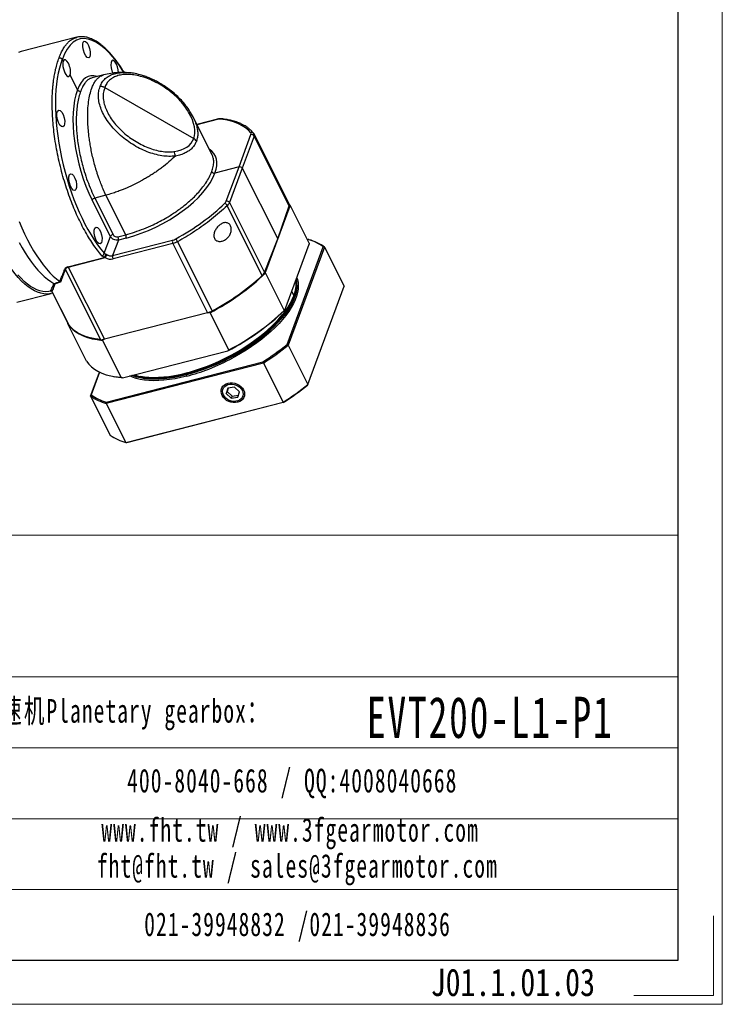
# Model space of a CAD drawing. Header units: millimetres. Extents: x 0 to 1354, y 0 to 958.
# Tile 4 of 10: x 1098 to 1354, y 0 to 359. Entities that reach past the tile are written whole.
import ezdxf

# ---------------------------------------------------------------- set-up
doc = ezdxf.new("R2010")
doc.units = ezdxf.units.MM
doc.header["$LTSCALE"] = 3
doc.layers.get('0').update_dxf_attribs({"lineweight": 35})
for name, color, linetype, lineweight in [('6文字层', 3, 'Continuous', 18), ('SLD-0', 7, 'Continuous', 18), ('图框_外框线', 7, 'Continuous', 18), ('标注线', 7, 'Continuous', 18)]:
    doc.layers.add(name, color=color, linetype=linetype, lineweight=lineweight)
doc.styles.add('标准', font='txt', dxfattribs={"width": 0.667})
doc.styles.add('样式 1', font='txt', dxfattribs={"width": 0.8})

# ---------------------------------------------------------------- blocks, each defined once
blk = doc.blocks.new('2000000000000000000')
at = {"linetype": 'Continuous', "lineweight": 25}
for p, q in [((179.99, 198.65), (134.86, 187.06)), ((180.01, 198.59), (180.11, 198.6)), ((169.08, 179.23), (168.28, 180.82)), ((201.94, 168.15), (192.51, 165.72)), ((180.7, 156.08), (174.69, 168.05)), ((192.63, 165.69), (192.53, 165.66)), ((202.75, 157.82), (275.12, 116.47)), ((274.52, 133.91), (272.82, 137.03)), ((274.44, 133.95), (274.51, 133.83)), ((289.98, 103.12), (274.56, 133.85)), ((294.41, 132.12), (277.59, 127.8)), ((294.12, 131.8), (277.7, 127.58)), ((294.41, 132.12), (294.4, 132.12)), ((324.16, 120.01), (323.7, 120.71)), ((352.62, 63.31), (324.11, 120.12)), ((311.94, 93.38), (321.55, 119.56)), ((324.14, 118.42), (314.53, 92.24)), ((352.64, 61.64), (324.14, 118.42)), ((311.94, 93.38), (292.3, 88.33)), ((301.49, 65.45), (311.94, 93.38)), ((314.53, 92.24), (304.08, 64.31)), ((314.53, 92.24), (343.37, 34.77)), ((207.37, 36.73), (192.49, 66.39)), ((203.74, 70.27), (194.68, 67.94)), ((194.68, 67.94), (209.56, 38.29)), ((219.82, 38.22), (203.74, 70.27)), ((304.08, 64.31), (332.58, 7.52)), ((330.76, 5.06), (302.27, 61.8)), ((353.29, 61.52), (333.45, 8.03)), ((343.37, 34.77), (352.64, 61.64)), ((353.7, 61.71), (352.71, 63.12)), ((352.79, 62.28), (353.29, 61.52)), ((368.93, 31.38), (353.7, 61.71)), ((202.31, 23.22), (207.37, 36.73)), ((213.83, 33.89), (209.09, 21.2)), ((209.09, 21.2), (257.74, 33.69)), ((213.44, 36.58), (219.82, 38.22)), ((220.22, 35.53), (213.83, 33.89)), ((261.9, 32.51), (290.13, -23.74)), ((332.58, 7.52), (343.37, 34.77)), ((368.15, 34.3), (367.54, 34.14)), ((258.14, 31), (209.48, 18.51)), ((258.14, 31), (286.37, -25.24)), ((349.08, -23.1), (368.91, 30.39)), ((350.96, -51.03), (380.42, 28.43)), ((381.51, 28.13), (351.94, -51.65)), ((381.51, 28.13), (397.5, -3.71)), ((172.86, 12.2), (202.29, 19.76)), ((173.05, 11.92), (203.08, 19.63)), ((202.29, 19.76), (200.46, 21.13)), ((203.08, 19.63), (202.29, 19.76)), ((170.73, 9.59), (199.18, -47.09)), ((173.05, 11.92), (202.51, -46.77)), ((333.45, 8.03), (332.23, 6.83)), ((166.15, 0.17), (166.86, 1.78)), ((167.44, 1.04), (166.89, -0.29)), ((333.44, 7.04), (348.66, -23.29)), ((158.59, -7.66), (159.41, -7.45)), ((159.83, -7.86), (173.61, -35.3)), ((159.85, -7.96), (173.44, -35.03)), ((354.71, -7.9), (356.48, -11.41)), ((367.92, -83.49), (397.5, -3.71)), ((131.41, -16.7), (159.09, -9.6)), ((354.72, -15.46), (354.96, -14.97)), ((287.29, -25), (201.59, -47.01)), ((286.37, -25.24), (202.51, -46.77)), ((287.45, -24.91), (287.29, -25)), ((303.65, -55.49), (288.43, -25.16)), ((172.76, -34.22), (172.77, -33.69)), ((187.98, -64.55), (172.76, -34.22)), ((200.85, -47.65), (216.07, -77.98)), ((201.59, -47.01), (201.46, -47)), ((351.94, -51.65), (367.92, -83.49)), ((217.21, -78.13), (302.91, -56.13)), ((331.7, -66.12), (203.89, -98.94)), ((203.98, -97.8), (331.29, -65.1)), ((331.7, -66.12), (347.68, -97.97)), ((191.26, -92.91), (198.48, -73.43)), ((198.55, -73.47), (191.71, -91.93)), ((209.76, -77.08), (210.29, -77.18)), ((231.45, -76.97), (231.98, -77.07)), ((268.84, -74.45), (268.94, -75.13)), ((268.94, -75.13), (269.22, -75.68)), ((302.86, -86.52), (301.56, -90.98)), ((303, -86.5), (302.18, -89.31)), ((308.27, -85.81), (302.86, -86.52)), ((303.4, -82.6), (303.02, -82.45)), ((312.3, -89.48), (308.27, -85.81)), ((312.63, -85.84), (313.18, -85.16)), ((191.26, -92.91), (207.24, -124.75)), ((301.22, -94.63), (300.93, -94.61)), ((301.56, -90.98), (302.18, -89.31)), ((301.56, -90.98), (305.59, -94.66)), ((302.18, -89.31), (306.21, -92.99)), ((306.21, -92.99), (305.59, -94.66)), ((305.59, -94.66), (311, -93.95)), ((306.21, -92.99), (311.48, -92.29)), ((311, -93.95), (312.3, -89.48)), ((203.89, -98.94), (219.87, -130.79)), ((219.87, -130.79), (347.68, -97.97)), ((347.92, -98.23), (220.61, -130.92)), ((310.71, -97.17), (310.83, -98.02))]:
    blk.add_line(p, q, dxfattribs=at)
at = {"linetype": 'Continuous', "lineweight": 25, "flags": 128}
for points in [[(134.86, 187.06), (132.72, 186.33)], [(133.11, 48.99), (135.32, 43.85), (137.62, 38.89), (140, 34.11), (142.45, 29.55), (144.96, 25.2), (147.53, 21.1), (150.13, 17.24), (152.77, 13.66), (155.44, 10.36), (158.12, 7.34), (160.81, 4.64), (163.49, 2.24), (166.15, 0.17)], [(158.59, -7.66), (157.18, -7.95), (154.89, -8.12), (152.53, -7.94), (150.11, -7.42), (147.62, -6.56), (145.1, -5.35), (142.53, -3.81), (139.93, -1.94), (137.32, 0.25), (134.69, 2.76), (132.07, 5.57)], [(133.12, 32), (135.55, 27.62), (138.03, 23.46), (140.57, 19.55), (143.14, 15.9), (145.74, 12.53), (148.37, 9.44), (151, 6.64), (153.63, 4.16), (156.25, 1.99), (158.85, 0.15), (161.42, -1.36)], [(272.98, 136.75), (272.86, 136.98), (272.82, 137.03)], [(323.97, 120.33), (323.78, 120.62), (323.7, 120.71)], [(160.46, -9.17), (160.06, -9.31), (157.84, -9.86), (155.54, -10.06), (153.16, -9.92), (150.72, -9.43), (148.21, -8.6), (145.66, -7.43), (143.07, -5.92), (140.45, -4.08), (137.81, -1.91), (135.15, 0.57), (132.5, 3.36), (129.85, 6.45), (127.23, 9.82), (124.63, 13.47), (122.06, 17.37), (119.55, 21.53), (117.09, 25.91), (114.69, 30.51)], [(358.27, 1.71), (358.57, 0.17), (358.76, -2.38), (358.63, -5.05), (358.17, -7.84), (357.39, -10.73), (356.28, -13.71), (354.86, -16.77), (353.13, -19.88), (351.1, -23.05), (348.77, -26.24), (346.17, -29.46), (343.29, -32.68), (340.15, -35.89), (336.76, -39.08), (333.15, -42.23), (329.33, -45.33), (325.31, -48.36), (321.11, -51.31), (316.75, -54.17), (312.25, -56.92), (307.64, -59.56), (302.92, -62.06), (298.13, -64.43), (293.28, -66.64), (288.39, -68.7), (283.49, -70.58), (278.6, -72.28), (273.74, -73.8), (268.94, -75.13)], [(358.84, 3.24), (359.37, 1.72), (359.9, -0.72), (360.1, -3.29), (359.96, -6), (359.5, -8.81), (358.71, -11.73), (357.59, -14.74), (356.16, -17.83), (354.41, -20.97), (352.36, -24.17), (350.01, -27.4), (347.37, -30.64), (344.46, -33.9), (341.29, -37.14), (337.88, -40.36), (334.23, -43.54), (330.37, -46.67), (326.31, -49.73), (322.07, -52.71), (317.67, -55.6), (313.12, -58.38), (308.46, -61.05), (306.79, -61.95)], [(359.04, -3.22), (358.91, -5.61), (358.45, -8.4), (357.67, -11.29), (356.56, -14.27), (355.14, -17.32), (353.41, -20.44), (351.38, -23.6), (349.05, -26.8), (346.45, -30.02), (343.57, -33.24), (340.43, -36.45), (337.04, -39.64), (333.43, -42.79), (329.61, -45.88), (325.59, -48.92), (321.39, -51.87), (317.03, -54.73), (312.54, -57.48), (307.92, -60.12), (303.2, -62.62), (298.41, -64.99), (293.56, -67.2), (288.67, -69.26), (283.77, -71.14), (278.88, -72.84), (274.02, -74.36), (269.22, -75.68)], [(226.61, -75.72), (229.4, -76.52), (232.71, -77.19), (236.25, -77.66), (240.01, -77.91), (243.97, -77.94), (248.12, -77.76), (252.43, -77.37), (256.89, -76.76), (261.47, -75.94), (266.16, -74.92), (270.93, -73.69), (275.77, -72.27), (280.65, -70.66), (285.54, -68.86), (290.44, -66.89), (295.31, -64.76), (300.13, -62.47), (304.89, -60.03), (309.56, -57.46), (314.12, -54.76), (318.55, -51.95), (322.83, -49.05), (326.94, -46.05), (330.87, -42.99), (334.59, -39.86), (338.08, -36.69), (341.35, -33.49), (344.36, -30.27), (347.1, -27.05), (349.57, -23.84), (351.75, -20.66), (353.64, -17.52), (355.21, -14.43), (356.48, -11.41)], [(231.98, -77.07), (233.23, -77.29), (236.76, -77.76), (240.49, -78), (244.43, -78.04), (248.55, -77.86), (252.84, -77.47), (257.27, -76.86), (261.82, -76.05), (266.48, -75.03), (271.22, -73.81), (276.03, -72.4), (280.87, -70.8), (285.74, -69.02), (290.6, -67.06), (295.44, -64.94), (300.24, -62.66), (304.97, -60.24), (309.61, -57.68), (314.14, -55), (318.54, -52.21), (322.79, -49.32), (326.88, -46.35), (330.78, -43.3), (334.48, -40.2), (337.95, -37.05), (341.2, -33.87), (344.19, -30.67), (346.92, -27.47), (349.37, -24.28), (351.54, -21.12), (353.41, -17.99), (354.72, -15.46)], [(354.72, -15.46), (354.23, -16.45), (352.51, -19.55), (350.49, -22.69), (348.18, -25.87), (345.59, -29.07), (342.72, -32.27), (339.6, -35.46), (336.24, -38.63), (332.65, -41.76), (328.85, -44.83), (324.86, -47.85), (320.69, -50.78), (316.36, -53.62), (311.89, -56.36), (307.3, -58.98), (302.61, -61.47), (297.85, -63.82), (293.03, -66.02), (288.17, -68.06), (283.3, -69.93), (278.45, -71.62), (273.62, -73.13), (268.84, -74.45)], [(172.76, -34.22), (174.54, -36.59), (176.69, -38.77), (179.18, -40.73), (182.02, -42.47), (185.18, -43.98), (188.66, -45.26), (192.44, -46.3), (196.51, -47.1), (200.85, -47.65)], [(173.61, -35.3), (173.47, -35.1), (173.44, -35.03)], [(199.18, -47.09), (194.9, -46.45), (190.9, -45.57), (187.2, -44.44), (183.8, -43.06), (180.74, -41.46), (178.01, -39.62), (175.63, -37.56), (173.61, -35.3)], [(187.98, -64.55), (189.77, -66.92), (191.91, -69.1), (194.41, -71.06), (197.24, -72.8), (200.4, -74.31), (203.88, -75.59), (207.67, -76.63), (211.73, -77.43), (216.07, -77.98)], [(217.21, -78.13), (213.16, -77.67), (210.29, -77.18)], [(269.37, -76.77), (264.59, -77.91), (259.91, -78.84), (255.34, -79.56), (250.91, -80.06), (246.64, -80.35), (242.54, -80.43), (238.64, -80.28), (234.95, -79.92), (231.48, -79.35), (228.26, -78.56), (225.3, -77.56), (223.13, -76.61)], [(269.22, -75.68), (264.48, -76.81), (259.85, -77.73), (255.32, -78.44), (250.94, -78.95), (246.71, -79.23), (242.65, -79.31), (238.79, -79.16), (235.13, -78.81), (231.7, -78.24), (228.52, -77.46), (225.58, -76.47), (224.85, -76.17)], [(268.94, -75.13), (264.2, -76.25), (259.57, -77.17), (255.04, -77.89), (250.66, -78.39), (246.43, -78.68), (242.37, -78.75), (238.51, -78.61), (234.85, -78.25), (231.42, -77.68), (228.24, -76.9), (225.53, -76)], [(268.84, -74.45), (264.14, -75.57), (259.53, -76.48), (255.03, -77.19), (250.67, -77.69), (246.47, -77.98), (242.44, -78.05), (238.6, -77.91), (234.97, -77.55), (231.98, -77.07)], [(310.83, -98.02), (309.06, -98.3), (307.21, -98.28), (305.34, -97.95), (303.54, -97.32), (301.86, -96.42), (300.38, -95.28), (299.15, -93.94), (298.22, -92.47), (297.63, -90.91), (297.39, -89.32), (297.52, -87.77), (298.01, -86.31), (298.84, -85.01), (299.99, -83.9), (301.4, -83.04), (303.02, -82.45)], [(301.22, -94.63), (300.09, -93.39), (299.26, -92.01), (298.76, -90.55), (298.61, -89.07), (298.83, -87.65), (299.41, -86.34), (300.31, -85.2), (301.51, -84.28), (302.94, -83.62), (304.54, -83.25), (306.25, -83.19), (307.99, -83.43), (309.68, -83.97), (311.25, -84.78), (312.63, -85.84)], [(312.63, -85.84), (313.77, -87.08), (314.6, -88.46), (315.1, -89.92), (315.24, -91.39), (315.02, -92.82), (314.45, -94.12), (313.54, -95.26), (312.35, -96.18), (310.92, -96.84), (309.32, -97.21), (307.61, -97.28), (305.87, -97.04), (304.18, -96.5), (302.61, -95.68), (301.22, -94.63)], [(303.02, -82.45), (304.8, -82.17), (306.65, -82.19), (308.52, -82.52), (310.32, -83.15), (311.99, -84.05), (313.47, -85.19), (314.7, -86.52), (315.63, -88), (316.23, -89.56), (316.46, -91.15), (316.33, -92.7), (315.84, -94.16), (315.01, -95.46), (313.87, -96.57), (312.46, -97.43), (310.83, -98.02)]]:
    blk.add_lwpolyline(points, dxfattribs=at)
at = {"linetype": 'Continuous', "lineweight": 25}
for centre, radius, start, end in [((271.07, 135.41), 2.39, 42.91212, 93.85584), ((294.57, 131.68), 0.472, 111.83857, 165.18562), ((297.51, 131.15), 1.27, 85.55295, 135.25502), ((322.39, 119.35), 1.89, 45.99462, 120.49649), ((322.11, 117.33), 2.3, 28.42428, 104.08787), ((253.24, 102.05), 6.92, 0.92904, 32.84205), ((195.38, 64.63), 3.38, 101.95327, 148.71725), ((302.02, 63.14), 2.37, 29.63835, 102.8738), ((299.25, 60.3), 3.38, 26.44755, 74.61175), ((350.63, 62.45), 2.17, 337.96768, 23.34194), ((210.26, 34.98), 3.38, 101.95327, 148.71725), ((209.89, 34.68), 4.03, 348.61145, 28.09578), ((216.27, 36.32), 4.03, 348.61145, 28.09578), ((261.69, 32.9), 4.03, 168.61145, 208.09578), ((240.49, 21.69), 23.99, 26.80992, 33.19846), ((357.47, -3.81), 39.58, 54.5536, 74.34633), ((358.27, -4.25), 39.86, 54.33598, 74.56395), ((199.84, 23.55), 2.5, 284.55955, 352.30862), ((200.55, 22.35), 3.12, 303.90596, 1.74935), ((194.98, 26.16), 10.4, 321.12944, 336.3962), ((213.03, 20.4), 4.03, 168.61145, 208.09578), ((171.91, 11.37), 1.26, 25.70223, 40.97317), ((199.02, 147.37), 194.32, 297.39403, 313.76805), ((197.34, 150.22), 197.16, 298.07683, 312.58549), ((325.97, 10.51), 7.25, 311.26484, 335.68983), ((333.6, -2), 24.74, 337.63552, 7.63633), ((340.17, -3.13), 18.88, 359.72945, 15.54488), ((158.96, -8.35), 1, 29.14676, 102.52531), ((282.09, -9.03), 16.76, 284.77042, 298.67127), ((214.57, 116.13), 193.59, 297.15036, 314.01171), ((214.24, 117.04), 194.32, 297.39403, 313.76805), ((199.95, -37.71), 9.41, 265.28185, 285.7561), ((212.8, 121.3), 220.87, 302.4431, 308.71897), ((212.62, 121.7), 222.39, 302.37386, 308.78821), ((222.82, 94.21), 177.31, 291.31226, 298.26654), ((229.8, 75.86), 157.67, 284.53436, 291.37204), ((267.81, -76.44), 1.59, 348.0592, 28.23482), ((228.6, 89.86), 222.39, 302.37386, 308.78821), ((229.43, 88.17), 220.87, 302.4431, 308.71897), ((214.5, -60.52), 39.86, 234.33598, 254.56395), ((214.66, -59.68), 39.58, 234.5536, 254.34633), ((230.48, -92.36), 39.86, 234.33598, 254.56395)]:
    blk.add_arc(centre, radius, start, end, dxfattribs=at)
for centre, major_axis, ratio, start_param, end_param in [((207.15, 103.42), (-24.98, 93.73), 0.374026, 5.399716, 6.790285), ((207.13, 103.39), (-23.25, 94.18), 0.402101, 0.513564, 2.482358), ((171.89, 173.64), (-1.68, 6.8), 0.402101, 0.513924, 3.655517), ((171.89, 173.64), (-1.8, 6.76), 0.374026, 3.648333, 6.789925), ((210.88, 173.17), (-1.8, 6.76), 0.374026, 4.105663, 8.360721), ((207.13, 103.39), (-17, 63.78), 0.374026, 6.03402, 6.789396), ((207.15, 103.42), (-15.82, 64.08), 0.402101, 0.514453, 2.08472), ((191.76, 164.16), (82.57, -49.25), 0.350661, 0.051617, 0.559488), ((292.83, 128.54), (5.38, 2.65), 0.435976, 0.604671, 1.124861), ((233.39, 73.22), (90.2, 44.33), 0.435976, 0.091999, 0.604671), ((316.18, 118.13), (5.38, 2.65), 0.435976, 5.854703, 6.375185), ((191.73, 164.07), (82.11, -50.35), 0.366662, 5.860727, 6.368597), ((233.38, 73.19), (59.23, 29.11), 0.435976, 5.837779, 6.532698), ((233.39, 73.22), (58.73, 30.12), 0.464051, 4.258801, 5.829068), ((312.74, 91.78), (1.88, -0.7), 0.804512, 0.711668, 2.282162), ((296.16, 64.13), (5.34, 2.74), 0.464051, 5.291662, 5.812144), ((233.38, 73.18), (89.43, 45.86), 0.464051, 4.77899, 5.291662), ((212.24, 38.98), (2.81, -1.04), 0.804512, 3.853261, 5.423753), ((258.94, 37.12), (5.34, 2.74), 0.464051, 4.258801, 4.77899), ((206.68, 24.09), (6.56, -2.43), 0.804512, 4.448195, 5.423753)]:
    blk.add_ellipse(centre, major_axis=major_axis, ratio=ratio, start_param=start_param, end_param=end_param, dxfattribs=at)
for centre, major_axis, ratio in [((187.9, 188.86), (-1.8, 6.76), 0.374026), ((167.05, 132.61), (-1.68, 6.8), 0.402101), ((176.71, 81.02), (-1.68, 6.8), 0.402101), ((197.38, 37.52), (-1.68, 6.8), 0.402101)]:
    blk.add_ellipse(centre, major_axis=major_axis, ratio=ratio, dxfattribs=at)
for points, knots in [([(165.7, 181.96), (166.22, 183.36), (167.23, 186.06), (168.98, 189.4), (170.78, 192.1), (172.66, 194.3), (174.58, 196.01), (176.08, 197.01), (177.06, 197.53), (177.54, 197.77), (178.01, 197.98), (178.46, 198.16), (178.91, 198.32), (179.41, 198.5), (179.79, 198.55), (180.01, 198.59)], [0, 0, 0, 0, 0.155163, 0.300447, 0.435851, 0.561373, 0.690222, 0.806674, 0.835129, 0.862732, 0.889485, 0.915388, 0.940439, 0.96464, 1, 1, 1, 1]), ([(218.69, 170.03), (217.96, 171.21), (216.22, 174), (213.47, 177.94), (210.58, 181.73), (207.77, 185.06), (204.98, 188.05), (201.98, 190.89), (198.9, 193.39), (196.12, 195.26), (193.7, 196.61), (191.44, 197.65), (189.28, 198.39), (187.14, 198.89), (185.02, 199.16), (182.57, 199.17), (180.89, 198.83), (179.99, 198.65)], [0, 0, 0, 0, 0.05813, 0.138262, 0.213857, 0.280427, 0.352193, 0.426439, 0.507474, 0.585275, 0.637732, 0.692331, 0.758885, 0.804838, 0.860144, 0.925201, 1, 1, 1, 1]), ([(200.46, 21.13), (199.22, 22.61), (196.74, 25.54), (193.11, 30.61), (189.57, 36.1), (186.16, 42.01), (182.94, 48.21), (179.88, 54.69), (177, 61.46), (174.25, 68.57), (171.68, 75.99), (169.31, 83.68), (167.15, 91.58), (165.23, 99.66), (163.58, 107.85), (162.25, 115.87), (161.24, 123.58), (160.54, 131.01), (160.1, 138.4), (159.99, 144.81), (160.08, 150.22), (160.26, 154.12), (160.51, 157.56), (160.8, 160.64), (161.25, 164.24), (161.9, 168.35), (162.85, 172.9), (164.08, 177.57), (165.14, 180.46), (165.7, 181.96)], [0, 0, 0, 0, 0.042106, 0.083982, 0.125627, 0.167042, 0.207974, 0.247666, 0.287835, 0.32848, 0.369602, 0.411201, 0.453276, 0.495829, 0.538858, 0.582364, 0.622883, 0.662297, 0.703421, 0.746253, 0.772778, 0.799918, 0.817883, 0.8377, 0.859584, 0.889844, 0.923334, 0.960053, 1, 1, 1, 1]), ([(165.7, 181.96), (165.7, 181.96), (165.77, 181.98), (166, 182.02), (166.51, 182.04), (167.09, 181.89), (167.56, 181.63), (167.97, 181.31), (168.16, 181.02), (168.28, 180.82)], [0, 0, 0, 0, 0.007106, 0.067873, 0.250095, 0.49934, 0.632265, 0.761664, 1, 1, 1, 1]), ([(203.74, 70.27), (202.98, 71.89), (201.55, 74.97), (199.64, 79.66), (198.31, 83.23), (197.45, 85.73), (196.94, 87.25), (196.47, 88.7), (196.04, 90.07), (195.64, 91.37), (194.89, 93.93), (193.84, 97.76), (192.62, 102.84), (191.59, 107.75), (190.76, 112.46), (190, 117.6), (189.38, 123.15), (188.99, 129.02), (188.86, 134.55), (189.01, 140.4), (189.56, 146.41), (190.63, 152.3), (192.02, 156.96), (193.58, 160.55), (195.22, 163.27), (197.07, 165.46), (198.97, 166.93), (200.57, 167.78), (201.5, 167.99), (201.83, 168.07)], [0, 0, 0, 0, 0.044681, 0.085027, 0.121035, 0.133997, 0.146288, 0.15791, 0.168862, 0.179145, 0.188757, 0.22947, 0.2687, 0.306448, 0.342714, 0.377497, 0.426224, 0.473917, 0.520576, 0.566201, 0.629628, 0.692507, 0.754841, 0.801553, 0.848574, 0.895903, 0.943539, 0.979961, 1, 1, 1, 1]), ([(198.97, 158.58), (199.48, 159.8), (200.49, 162.24), (203.1, 165.18), (206.45, 167.51), (210.54, 169.15), (215.29, 169.97), (218.8, 170.23), (220.78, 170), (220.88, 169.99)], [0, 0, 0, 0, 0.16543, 0.330137, 0.495754, 0.660547, 0.825879, 0.991076, 1, 1, 1, 1]), ([(219.62, 170), (219.03, 170.02), (216.89, 170.13), (212.93, 169.97), (207.55, 169.42), (203.81, 168.57), (201.82, 168.12)], [0, 0, 0, 0, 0.097626, 0.357835, 0.659494, 1, 1, 1, 1]), ([(270.91, 137.79), (269.95, 139.34), (268.02, 142.44), (264.25, 146.99), (259.93, 151.33), (255.11, 155.36), (249.9, 158.99), (244.43, 162.12), (238.84, 164.7), (233.24, 166.67), (227.78, 167.94), (222.57, 168.54), (217.74, 168.41), (213.39, 167.6), (209.63, 166.09), (206.55, 163.93), (204.15, 161.21), (203.22, 158.96), (202.75, 157.82)], [0, 0, 0, 0, 0.062519, 0.124887, 0.187413, 0.249819, 0.312359, 0.374916, 0.43741, 0.499749, 0.562274, 0.624774, 0.687288, 0.749806, 0.8123, 0.874829, 0.937217, 1, 1, 1, 1]), ([(272.82, 137.03), (271.8, 138.67), (269.84, 141.84), (266.13, 146.36), (262.22, 150.43), (258.18, 154.02), (254.15, 157.13), (250.25, 159.77), (246.54, 161.97), (242.77, 163.94), (239.03, 165.63), (235.24, 167.07), (231.01, 168.39), (226.11, 169.54), (222.54, 169.85), (220.74, 170.01)], [0, 0, 0, 0, 0.098057, 0.190101, 0.277014, 0.357611, 0.432843, 0.502666, 0.566313, 0.624467, 0.693737, 0.753888, 0.81348, 0.905622, 1, 1, 1, 1]), ([(224.13, 169.69), (223.34, 169.78), (222.44, 169.89), (221.52, 169.92), (221.4, 169.93)], [0, 0, 0, 0, 0.864681, 1, 1, 1, 1]), ([(192.53, 165.66), (192.1, 165.56), (190.89, 165.27), (189.01, 164.09), (186.89, 162.03), (184.9, 159.07), (183.84, 156.35), (183.29, 154.94)], [0, 0, 0, 0, 0.107353, 0.307491, 0.522981, 0.753818, 1, 1, 1, 1]), ([(183.29, 154.94), (182.73, 153.36), (181.65, 150.3), (180.58, 144.98), (179.9, 139.56), (179.64, 134.95), (179.59, 131.32), (179.61, 128.7), (179.7, 126.14), (179.83, 123.66), (180, 121.26), (180.21, 118.94), (180.45, 116.73), (180.89, 113.18), (181.65, 108.24), (182.89, 101.89), (184.39, 95.65), (186.29, 88.91), (188.66, 81.82), (191.52, 74.52), (193.63, 70.12), (194.68, 67.94)], [0, 0, 0, 0, 0.079951, 0.15492, 0.224904, 0.289903, 0.320542, 0.349933, 0.378076, 0.404971, 0.430619, 0.455019, 0.478171, 0.500075, 0.565571, 0.63021, 0.693993, 0.75692, 0.839467, 0.920493, 1, 1, 1, 1]), ([(180.7, 156.08), (180.83, 155.88), (181.02, 155.58), (181.43, 155.27), (181.89, 155.02), (182.55, 154.83), (183.04, 154.91), (183.29, 154.94)], [0, 0, 0, 0, 0.241538, 0.37005, 0.500217, 0.749788, 1, 1, 1, 1]), ([(260.16, 102.16), (258.43, 102.01), (254.98, 101.71), (249.25, 102.26), (243.3, 103.53), (237.18, 105.56), (231.1, 108.3), (225.15, 111.68), (219.5, 115.61), (214.26, 120.01), (209.58, 124.77), (205.55, 129.79), (202.26, 134.94), (199.78, 140.11), (198.17, 145.18), (197.49, 150.02), (197.65, 154.58), (198.53, 157.25), (198.97, 158.58)], [0, 0, 0, 0, 0.062528, 0.124923, 0.187613, 0.249922, 0.312687, 0.374974, 0.437731, 0.500048, 0.562719, 0.625114, 0.687602, 0.750141, 0.812475, 0.875122, 0.937424, 1, 1, 1, 1]), ([(202.75, 157.82), (202.46, 157.97), (201.87, 158.28), (200.9, 158.54), (199.92, 158.67), (199.28, 158.61), (198.97, 158.58)], [0, 0, 0, 0, 0.247496, 0.499995, 0.752496, 1, 1, 1, 1]), ([(202.75, 157.82), (202.34, 156.59), (201.53, 154.14), (201.36, 149.93), (201.99, 145.47), (203.45, 140.79), (205.73, 136.02), (208.75, 131.27), (212.47, 126.64), (216.78, 122.25), (221.6, 118.2), (226.8, 114.58), (232.28, 111.45), (237.89, 108.93), (243.52, 107.05), (249.01, 105.89), (254.28, 105.38), (257.46, 105.66), (259.05, 105.8)], [0, 0, 0, 0, 0.062783, 0.125171, 0.1877, 0.250194, 0.312712, 0.375226, 0.437726, 0.500251, 0.56259, 0.625084, 0.687641, 0.750181, 0.812587, 0.875113, 0.937481, 1, 1, 1, 1]), ([(274.51, 133.83), (274.77, 133.34), (275.78, 131.45), (276.98, 128.26), (278.05, 124.34), (278.45, 120.68), (278.26, 117.27), (277.6, 115.27), (277.27, 114.27)], [0, 0, 0, 0, 0.068462, 0.264279, 0.452113, 0.637802, 0.819841, 1, 1, 1, 1]), ([(297.61, 132.42), (297.13, 132.45), (296.13, 132.5), (294.98, 132.24), (294.4, 132.12)], [0, 0, 0, 0, 0.487475, 1, 1, 1, 1]), ([(323.7, 120.71), (323, 121.53), (321.73, 123.01), (319.61, 124.78), (317.79, 126.06), (316.34, 126.94), (315.11, 127.61), (313.91, 128.2), (312.53, 128.82), (310.82, 129.51), (308.62, 130.26), (305.74, 131.07), (302.06, 131.86), (299.17, 132.23), (297.61, 132.42)], [0, 0, 0, 0, 0.131509, 0.239229, 0.323179, 0.383383, 0.425727, 0.471892, 0.523899, 0.582598, 0.657893, 0.752585, 0.866636, 1, 1, 1, 1]), ([(277.27, 114.27), (276.85, 113.26), (276.02, 111.24), (273.99, 108.64), (271.4, 106.4), (268.21, 104.56), (264.48, 103.09), (261.62, 102.47), (260.16, 102.16)], [0, 0, 0, 0, 0.158503, 0.318662, 0.482038, 0.647292, 0.819575, 1, 1, 1, 1]), ([(277.27, 114.27), (277, 114.7), (276.48, 115.56), (275.57, 116.17), (275.12, 116.47)], [0, 0, 0, 0, 0.499994, 1, 1, 1, 1]), ([(324.1, 120), (324.19, 119.83), (324.41, 119.4), (324.24, 118.8), (324.14, 118.42)], [0, 0, 0, 0, 0.378505, 1, 1, 1, 1]), ([(260.16, 102.16), (258.47, 100.56), (255.03, 97.29), (250.2, 93.45), (246.27, 90.58), (243.47, 88.65), (240.55, 86.74), (237.51, 84.87), (234.78, 83.28), (232.4, 81.96), (230.39, 80.88), (228.29, 79.8), (226.11, 78.72), (223.85, 77.66), (221.51, 76.6), (218.96, 75.51), (216, 74.31), (212.45, 72.99), (208.27, 71.56), (205.32, 70.72), (203.74, 70.27)], [0, 0, 0, 0, 0.116807, 0.239034, 0.289474, 0.340783, 0.392961, 0.446007, 0.499922, 0.532421, 0.565994, 0.600642, 0.636364, 0.673161, 0.711032, 0.749977, 0.796935, 0.854259, 0.921948, 1, 1, 1, 1]), ([(289.71, 89.47), (290.2, 90.9), (291.15, 93.68), (291.44, 97.38), (291.09, 100.53), (290.32, 102.29), (289.97, 103.11)], [0, 0, 0, 0, 0.27935, 0.541289, 0.785814, 1, 1, 1, 1]), ([(219.82, 38.22), (222.22, 38.89), (227.07, 40.23), (234.54, 42.98), (241.46, 45.98), (247.74, 49.12), (252.07, 51.55), (255.11, 53.37), (256.93, 54.51), (258.73, 55.67), (260.5, 56.85), (262.25, 58.07), (264.57, 59.74), (267.53, 61.99), (271.12, 64.96), (274.8, 68.3), (278.45, 71.99), (281.95, 76.02), (285.13, 80.34), (287.89, 84.91), (289.09, 87.92), (289.71, 89.47)], [0, 0, 0, 0, 0.079505, 0.160531, 0.243077, 0.306004, 0.369787, 0.391246, 0.412801, 0.434451, 0.456197, 0.478037, 0.499973, 0.545021, 0.595057, 0.650082, 0.710095, 0.775094, 0.845078, 0.920047, 1, 1, 1, 1]), ([(289.71, 89.47), (289.85, 89.27), (290.11, 88.86), (290.68, 88.51), (291.19, 88.33), (291.7, 88.24), (292.06, 88.3), (292.3, 88.33)], [0, 0, 0, 0, 0.250212, 0.499783, 0.629945, 0.758456, 1, 1, 1, 1]), ([(302.27, 61.8), (300.25, 59.91), (296.27, 56.18), (289.72, 50.8), (282.97, 45.72), (276.04, 40.98), (269.04, 36.55), (264.26, 33.85), (261.9, 32.51)], [0, 0, 0, 0, 0.178375, 0.352066, 0.521074, 0.685399, 0.845041, 1, 1, 1, 1]), ([(353.7, 61.71), (353.62, 61.67), (353.49, 61.61), (353.35, 61.55), (353.29, 61.52)], [0, 0, 0, 0, 0.560983, 1, 1, 1, 1]), ([(296.12, 46.04), (296.9, 46.59), (298.47, 47.68), (300.63, 48.13), (302.26, 47.93), (303.4, 47.42), (304.38, 46.58), (305.11, 45.41), (305.56, 44), (305.68, 42.46), (305.51, 40.87), (304.91, 38.85), (303.6, 36.57), (301.45, 34.49), (298.94, 33.12), (296.66, 32.68), (294.89, 32.85), (293.64, 33.31), (292.57, 34.11), (291.79, 35.27), (291.42, 36.71), (291.43, 38.77), (292.26, 41.32), (293.92, 44.03), (295.38, 45.37), (296.12, 46.04)], [0, 0, 0, 0, 0.06244, 0.1245, 0.156432, 0.187119, 0.21857, 0.249506, 0.280519, 0.312222, 0.342917, 0.374906, 0.437183, 0.499873, 0.562444, 0.624655, 0.657039, 0.687377, 0.718829, 0.749999, 0.78132, 0.812756, 0.875056, 0.937316, 1, 1, 1, 1]), ([(213.83, 33.89), (213.22, 33.8), (211.99, 33.63), (210.06, 34.17), (208.36, 35.22), (207.7, 36.23), (207.37, 36.73)], [0, 0, 0, 0, 0.250003, 0.5, 0.749997, 1, 1, 1, 1]), ([(261.9, 32.51), (261.27, 32.19), (260.03, 31.56), (258.76, 31.18), (258.14, 31)], [0, 0, 0, 0, 0.505764, 1, 1, 1, 1]), ([(368.88, 34.17), (368.74, 34.2), (368.5, 34.24), (368.25, 34.28), (368.15, 34.3)], [0, 0, 0, 0, 0.56, 1, 1, 1, 1]), ([(368.93, 31.38), (368.92, 31.2), (368.92, 30.87), (368.91, 30.54), (368.91, 30.39)], [0, 0, 0, 0, 0.560729, 1, 1, 1, 1]), ([(380.42, 28.43), (380.62, 28.38), (380.99, 28.28), (381.35, 28.18), (381.51, 28.13)], [0, 0, 0, 0, 0.56, 1, 1, 1, 1]), ([(202.31, 23.22), (202.5, 23.07), (202.82, 22.83), (203.31, 22.58), (203.57, 22.48), (203.66, 22.44)], [0, 0, 0, 0, 0.499785, 0.831203, 1, 1, 1, 1]), ([(203.66, 22.44), (203.8, 22.38), (204.06, 22.27), (204.36, 22.09), (204.51, 21.99)], [0, 0, 0, 0, 0.494647, 1, 1, 1, 1]), ([(204.51, 21.99), (204.85, 21.8), (205.53, 21.41), (206.7, 21.09), (207.93, 20.98), (208.7, 21.12), (209.09, 21.2)], [0, 0, 0, 0, 0.240528, 0.487363, 0.740516, 1, 1, 1, 1]), ([(166.86, 1.78), (167.05, 2.21), (167.43, 3.11), (168.02, 4.51), (168.64, 6.02), (169.33, 7.76), (169.83, 9.08), (170.11, 9.84)], [0, 0, 0, 0, 0.175154, 0.37035, 0.546833, 0.739878, 1, 1, 1, 1]), ([(167.44, 1.04), (167.97, 2.34), (169.05, 4.96), (170.17, 8.04), (170.73, 9.59)], [0, 0, 0, 0, 0.499071, 1, 1, 1, 1]), ([(170.11, 9.84), (170.34, 10.31), (170.69, 11.01), (171.73, 11.83), (172.5, 12.08), (172.86, 12.2)], [0, 0, 0, 0, 0.500049, 0.76142, 1, 1, 1, 1]), ([(170.11, 9.84), (170.24, 9.82), (170.46, 9.78), (170.65, 9.65), (170.73, 9.59)], [0, 0, 0, 0, 0.56, 1, 1, 1, 1]), ([(170.73, 9.59), (170.89, 10.05), (171.15, 10.76), (172.04, 11.57), (172.73, 11.81), (173.05, 11.92)], [0, 0, 0, 0, 0.50947, 0.769599, 1, 1, 1, 1]), ([(333.44, 7.04), (333.44, 7.23), (333.44, 7.56), (333.45, 7.88), (333.45, 8.03)], [0, 0, 0, 0, 0.560729, 1, 1, 1, 1]), ([(161.67, -1.45), (162.36, -1.22), (163.74, -0.77), (165.5, -0.21), (166.37, 0.06)], [0, 0, 0, 0, 0.507519, 1, 1, 1, 1]), ([(166.37, 0.06), (166.35, 0.07), (166.31, 0.09), (166.22, 0.12), (166.18, 0.15), (166.15, 0.17)], [0, 0, 0, 0, 0.204563, 0.432192, 1, 1, 1, 1]), ([(166.37, 0.06), (166.47, 0.03), (166.66, -0.05), (166.81, -0.21), (166.89, -0.29)], [0, 0, 0, 0, 0.499951, 1, 1, 1, 1]), ([(167.44, 1.04), (167.37, 1.16), (167.24, 1.38), (167.04, 1.62), (166.92, 1.73), (166.86, 1.78)], [0, 0, 0, 0, 0.383703, 0.687964, 1, 1, 1, 1]), ([(159.3, -7.43), (159.14, -7.45), (158.72, -7.52), (158.73, -7.43), (158.74, -7.37)], [0, 0, 0, 0, 0.361786, 1, 1, 1, 1]), ([(158.74, -7.37), (158.88, -7.13), (159.16, -6.65), (159.78, -5.34), (160.53, -3.62), (161.12, -2.14), (161.42, -1.36)], [0, 0, 0, 0, 0.243813, 0.500032, 0.739978, 1, 1, 1, 1]), ([(159.48, -7.5), (159.47, -7.5), (159.46, -7.53), (159.62, -7.61), (159.79, -7.86), (159.86, -7.97)], [0, 0, 0, 0, 0.193966, 0.654832, 1, 1, 1, 1]), ([(162.28, -1.86), (161.91, -2.85), (161.19, -4.81), (160.35, -6.83), (160, -7.52), (159.83, -7.86)], [0, 0, 0, 0, 0.343696, 0.676689, 1, 1, 1, 1]), ([(161.42, -1.36), (161.46, -1.38), (161.5, -1.4), (161.6, -1.44), (161.64, -1.45), (161.67, -1.45)], [0, 0, 0, 0, 0.581586, 0.804362, 1, 1, 1, 1]), ([(161.67, -1.45), (161.79, -1.49), (162.03, -1.57), (162.19, -1.76), (162.28, -1.86)], [0, 0, 0, 0, 0.499899, 1, 1, 1, 1]), ([(166.89, -0.29), (166.46, -0.42), (165.58, -0.71), (164.42, -1.11), (163.3, -1.51), (162.63, -1.74), (162.28, -1.86)], [0, 0, 0, 0, 0.23969, 0.499983, 0.72958, 1, 1, 1, 1]), ([(349.08, -23.1), (349, -23.13), (348.86, -23.2), (348.72, -23.26), (348.66, -23.29)], [0, 0, 0, 0, 0.55927, 1, 1, 1, 1]), ([(288.43, -25.16), (288.21, -25.13), (287.83, -25.08), (287.45, -25.02), (287.29, -25)], [0, 0, 0, 0, 0.560983, 1, 1, 1, 1]), ([(200.85, -47.65), (200.99, -47.53), (201.23, -47.31), (201.48, -47.1), (201.59, -47.01)], [0, 0, 0, 0, 0.560729, 1, 1, 1, 1]), ([(303.65, -55.49), (303.51, -55.61), (303.27, -55.82), (303.02, -56.03), (302.91, -56.13)], [0, 0, 0, 0, 0.560729, 1, 1, 1, 1]), ([(351.94, -51.65), (351.75, -51.53), (351.43, -51.33), (351.1, -51.12), (350.96, -51.03)], [0, 0, 0, 0, 0.56, 1, 1, 1, 1]), ([(331.29, -65.1), (331.37, -65.29), (331.5, -65.63), (331.64, -65.97), (331.7, -66.12)], [0, 0, 0, 0, 0.56, 1, 1, 1, 1]), ([(217.21, -78.13), (217, -78.1), (216.62, -78.05), (216.24, -78), (216.07, -77.98)], [0, 0, 0, 0, 0.55927, 1, 1, 1, 1]), ([(367.58, -84.16), (367.65, -84.03), (367.76, -83.81), (367.87, -83.59), (367.92, -83.49)], [0, 0, 0, 0, 0.56, 1, 1, 1, 1]), ([(191.71, -91.93), (191.62, -92.11), (191.47, -92.44), (191.32, -92.76), (191.26, -92.91)], [0, 0, 0, 0, 0.56, 1, 1, 1, 1]), ([(203.89, -98.94), (203.91, -98.73), (203.94, -98.35), (203.97, -97.96), (203.98, -97.8)], [0, 0, 0, 0, 0.56, 1, 1, 1, 1]), ([(347.68, -97.97), (347.73, -98.02), (347.8, -98.1), (347.88, -98.19), (347.92, -98.23)], [0, 0, 0, 0, 0.56, 1, 1, 1, 1]), ([(220.61, -130.92), (220.47, -130.89), (220.23, -130.85), (219.98, -130.81), (219.87, -130.79)], [0, 0, 0, 0, 0.56, 1, 1, 1, 1])]:
    blk.add_open_spline(points, degree=3, knots=knots, dxfattribs=at)
blk.add_open_spline([(304.08, 64.31), (303.88, 63.9), (303.5, 63.09), (302.68, 62.23), (302.27, 61.8)], degree=3, dxfattribs=at)

msp = doc.modelspace()

# ---------------------------------------------------------------- linework, layer by layer
at = {"layer": '图框_外框线'}
for p, q in [((119.609, 170.8677), (1337.9221, 170.8677)), ((119.609, 119.2281), (1337.9221, 119.2281)), ((236.3623, 93.4083), (1337.9221, 93.4083)), ((236.3623, 67.5886), (1337.9221, 67.5886)), ((236.3623, 41.7688), (1337.9221, 41.7688))]:
    msp.add_line(p, q, dxfattribs=at)
at = {"layer": '图框_外框线', "color": 3}
msp.add_lwpolyline([(0, 0), (1354.0416, 0), (1354.0416, 957.5009), (0, 957.5009)], close=True, dxfattribs=at)
at = {"layer": '图框_外框线', "color": 3, "lineweight": 25}
msp.add_lwpolyline([(80.5977, 16.1195), (1337.9221, 16.1195), (1337.9221, 941.3813), (80.5977, 941.3813)], close=True, dxfattribs=at)
at = {"layer": '图框_外框线', "color": 3}
msp.add_lwpolyline([(1350.8177, 32.2391), (1350.8177, 3.2239), (1321.8026, 3.2239)], dxfattribs=at)

# ---------------------------------------------------------------- block references
at = {"layer": '标注线', "xscale": 0.448, "yscale": 0.448, "zscale": 0.448}
msp.add_blockref('2000000000000000000', (1038.3059, 263.1258), dxfattribs=at)

# ---------------------------------------------------------------- texts
at = {"layer": '6文字层', "insert": (1247.8259, 13.0073), "char_height": 10, "attachment_point": 1, "style": '样式 1'}
msp.add_mtext_dynamic_manual_height_columns('J01.1.01.03', width=43.304423, gutter_width=12.5, heights=[0], dxfattribs=at)
at = {"layer": 'SLD-0', "color": 1, "attachment_point": 2, "line_spacing_factor": 1.15057, "style": '标准'}
for s, insert, char_height, width in [('\\T1.1;  行星减速机Planetary gearbox：', (1123.7023, 111.1671), 8.606599, 158.913448), ('\\pxt2.868866;{\\T1.1;\\C256;EVT200-L1-P1}', (1269.54, 111.9939), 15, 110.067074), ('\\T1.1;400-8040-668 / QQ:4008040668', (1197.4444, 85.7608), 8.606599, 192.092235), ('\\T1.1;www.fht.tw / www.3fgearmotor.com ', (1196.6509, 67.8344), 8.606599, 145.088986), ('\\T1.1;\\pxt12;fht@fht.tw / sales@3fgearmotor.com ', (1199.2738, 54.7289), 8.606599, 182.87583), ('{\\T1.1;021-39948832 /021-39948836 }', (1199.3638, 33.4607), 8.606599, 689.963772)]:
    msp.add_mtext(s, dxfattribs=dict(at, insert=insert, char_height=char_height, width=width))

doc.saveas('drawing.dxf')
